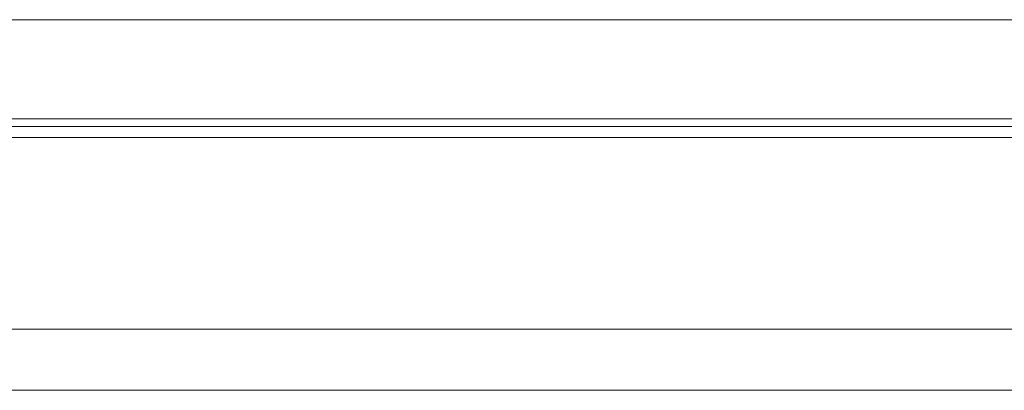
# Model space of a CAD drawing. Header units: millimetres. Extents: x 8 to 529, y 592 to 778.
# Tile 25 of 52: x 374 to 406, y 622 to 634. Entities that reach past the tile are written whole.
import ezdxf

# ---------------------------------------------------------------- set-up
doc = ezdxf.new("R2010")
doc.units = ezdxf.units.MM
doc.layers.add('OUT', color=3, linetype='Continuous')

msp = doc.modelspace()

# ---------------------------------------------------------------- linework, layer by layer
at = {"layer": 'OUT', "color": 0, "linetype": 'Continuous', "lineweight": 15}
for p, q in [((459.887, 633.885), (319.887, 633.885)), ((459.887, 630.635), (319.887, 630.635)), ((248.629, 630.382), (528.887, 630.382)), ((248.85, 630.028), (528.887, 630.028)), ((250.49, 623.735), (528.887, 623.735)), ((194.887, 621.735), (528.887, 621.735))]:
    msp.add_line(p, q, dxfattribs=at)

doc.saveas('drawing.dxf')
